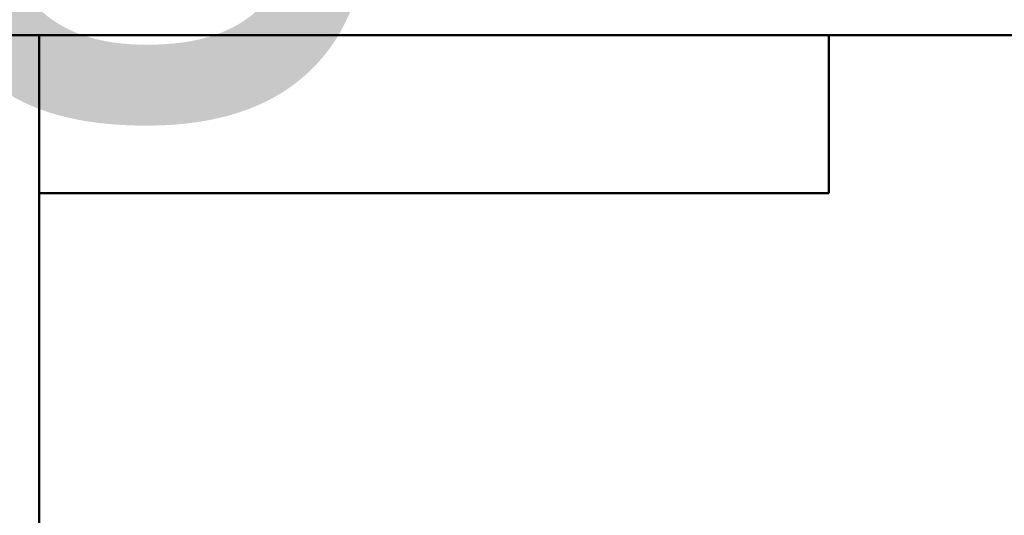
# Model space of a CAD drawing. Header units: millimetres. Extents: x -129 to 748, y -69 to 356.
# Tile 15 of 18: x 18 to 106, y 249 to 293. Entities that reach past the tile are written whole.
import ezdxf
from ezdxf.enums import TextEntityAlignment as Align

# ---------------------------------------------------------------- set-up
doc = ezdxf.new("R2018")
doc.units = ezdxf.units.MM
for name, color, linetype, lineweight in [('Кромка (ГОСТ)', 7, 'Continuous', 50), ('Обозначение (ГОСТ)', 7, 'Continuous', 25), ('Эскизная геометрия (ГОСТ)', 7, 'Continuous', 50)]:
    doc.layers.add(name, color=color, linetype=linetype, lineweight=lineweight)
doc.styles.get("Standard").update_dxf_attribs({"font": 'GOST Common Italic.ttf'})
doc.styles.add('Альтернативный текст (ГОСТ)', font='txt', dxfattribs={"width": 0.8})

# ---------------------------------------------------------------- blocks, each defined once
blk = doc.blocks.new('ГОСТ - Доп. графы 2')
at = {"layer": 'Эскизная геометрия (ГОСТ)'}
for p, q in [((-12, 0), (-12, 120)), ((-12, 120), (0, 120)), ((-7, 0), (-7, 120)), ((-12, 60), (0, 60)), ((0, 0), (-12, 0))]:
    blk.add_line(p, q, dxfattribs=at)
at = {"layer": 'Обозначение (ГОСТ)', "char_height": 3.17, "attachment_point": 5, "rotation": 90, "style": 'Альтернативный текст (ГОСТ)'}
for s, insert, width in [('\\fGOST Common|b0|i1;\\H3.1700;Перв. примен.', (-9.187, 90.049), 60.01429), ('\\fGOST Common|b0|i1;\\H3.1700;Справ. №', (-9.104, 29.999), 59.93572)]:
    blk.add_mtext(s, dxfattribs=dict(at, insert=insert, width=width))
at = {"layer": 'Обозначение (ГОСТ)', "lineweight": 30, "width": 0.8, "flags": 17}
for tag, p in [('Первичная_применяемость', (-3.651, 90.027)), ('Справочный_номер', (-3.551, 30.017))]:
    blk.add_attdef(tag, text='', height=3.17, rotation=90, dxfattribs=at).set_placement(p, align=Align.MIDDLE_CENTER)
blk = doc.blocks.new('ГОСТ - Доп. графы 3')
at = {"layer": 'Эскизная геометрия (ГОСТ)'}
for p, q in [((0, 0), (70, 0)), ((70, 0), (70, -14)), ((70, -14), (0, -14))]:
    blk.add_line(p, q, dxfattribs=at)
at = {"layer": 'Обозначение (ГОСТ)', "lineweight": 30, "width": 0.8}
blk.add_attdef('ОБОЗНАЧЕНИЕ', text='', height=5, rotation=180, dxfattribs=at).set_placement((34.942, -6.968), align=Align.MIDDLE_CENTER)
blk = doc.blocks.new('Рамки ГОСТ_ граница 297x210')
at = {"layer": 'Кромка (ГОСТ)'}
for p, q in [((205, 292), (20, 292)), ((20, 292), (20, 5))]:
    blk.add_line(p, q, dxfattribs=at)

msp = doc.modelspace()

# ---------------------------------------------------------------- block references
ref = msp.add_blockref('ГОСТ - Доп. графы 3', (20, 292))
lines = msp.add_mtext('\\W0.8000;SN04 ', dxfattribs={"layer": 'Обозначение (ГОСТ)', "insert": (54.942, 285.032), "char_height": 70.12484, "attachment_point": 1, "rotation": 180})
ref.add_attrib('ОБОЗНАЧЕНИЕ', '', (54.942, 285.032)).embed_mtext(lines)
for name, p in [('Рамки ГОСТ_ граница 297x210', (0, 0)), ('ГОСТ - Доп. графы 2', (20, 172))]:
    msp.add_blockref(name, p)

doc.saveas('drawing.dxf')
